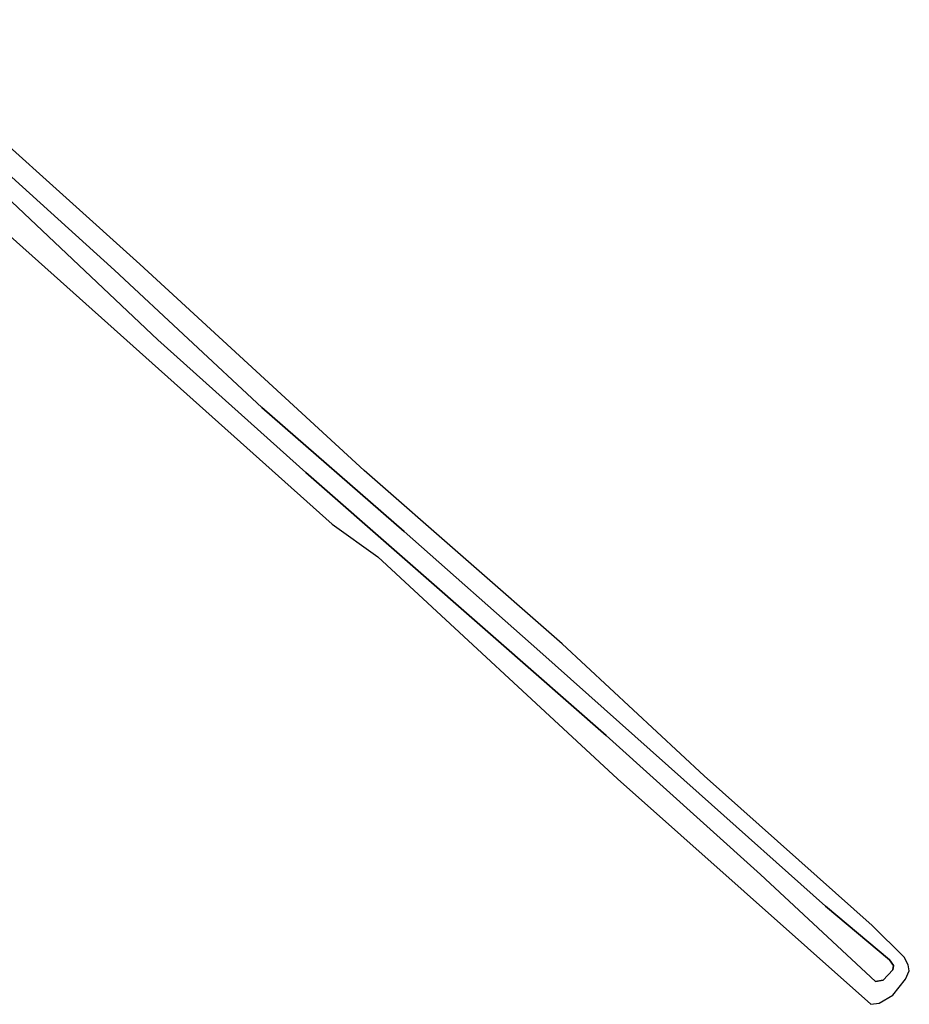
# Model space of a CAD drawing. Extents: x 105780 to 185197, y 477999 to 525027.
# Tile 171 of 256: x 109241 to 109314, y 478161 to 478242. Entities that reach past the tile are written whole.
import ezdxf

# ---------------------------------------------------------------- set-up
doc = ezdxf.new("R2010")
doc.units = 0
doc.layers.add('B-WE-GW-WATERGANG_SLOOT_INSTEEK-G', color=252, linetype='Continuous', lineweight=30)
doc.layers.add('B1-WE-GR-BOUWLAND-GV', color=80, linetype='Continuous', lineweight=13)

msp = doc.modelspace()

# ---------------------------------------------------------------- linework, layer by layer
at = {"layer": 'B-WE-GW-WATERGANG_SLOOT_INSTEEK-G', "flags": 128}
for points in [[(109220.456, 478242.064), (109244.518, 478220.556), (109266.873, 478200.558), (109270.647, 478197.876), (109290.367, 478179.592), (109311.188, 478161.042), (109311.892, 478161.138), (109313.021, 478161.805), (109314.053, 478163.117), (109314.366, 478163.809), (109314.263, 478164.279), (109313.932, 478164.931), (109311.323, 478167.521), (109297.499, 478179.847), (109285.793, 478190.708), (109269.516, 478204.976), (109251.042, 478221.938), (109233.127, 478238.065)], [(109240.521, 478229.115), (109248.971, 478221.466), (109261.098, 478210.154), (109272.792, 478199.962), (109283.971, 478190.077), (109297.077, 478178.386), (109307.459, 478169.107), (109312.744, 478164.698), (109313.079, 478164.222), (109313.01, 478163.874), (109312.228, 478163.024), (109311.584, 478162.927), (109302.12, 478171.713), (109289.415, 478183.158), (109280.333, 478191.117), (109264.724, 478204.804), (109252.527, 478215.71), (109240.519, 478227.076)], [(109240.519, 478227.076), (109252.527, 478215.71), (109264.724, 478204.804), (109280.333, 478191.117), (109289.415, 478183.158), (109302.12, 478171.713), (109311.584, 478162.927), (109312.228, 478163.024), (109313.01, 478163.874), (109313.079, 478164.222), (109312.744, 478164.698), (109307.459, 478169.107), (109297.077, 478178.386), (109283.971, 478190.077), (109272.792, 478199.962), (109261.098, 478210.154), (109248.971, 478221.466), (109240.521, 478229.115)]]:
    msp.add_lwpolyline(points, dxfattribs=at)
at = {"layer": 'B1-WE-GR-BOUWLAND-GV', "flags": 128}
msp.add_lwpolyline([(109233.127, 478238.065), (109251.042, 478221.938), (109269.516, 478204.976), (109285.793, 478190.708), (109297.499, 478179.847), (109311.323, 478167.521), (109313.932, 478164.931), (109314.263, 478164.279), (109314.366, 478163.809), (109314.053, 478163.117), (109313.021, 478161.805), (109311.892, 478161.138), (109311.188, 478161.042), (109290.367, 478179.592), (109270.647, 478197.876), (109266.873, 478200.558), (109244.518, 478220.556), (109220.456, 478242.064)], dxfattribs=at)

doc.saveas('drawing.dxf')
